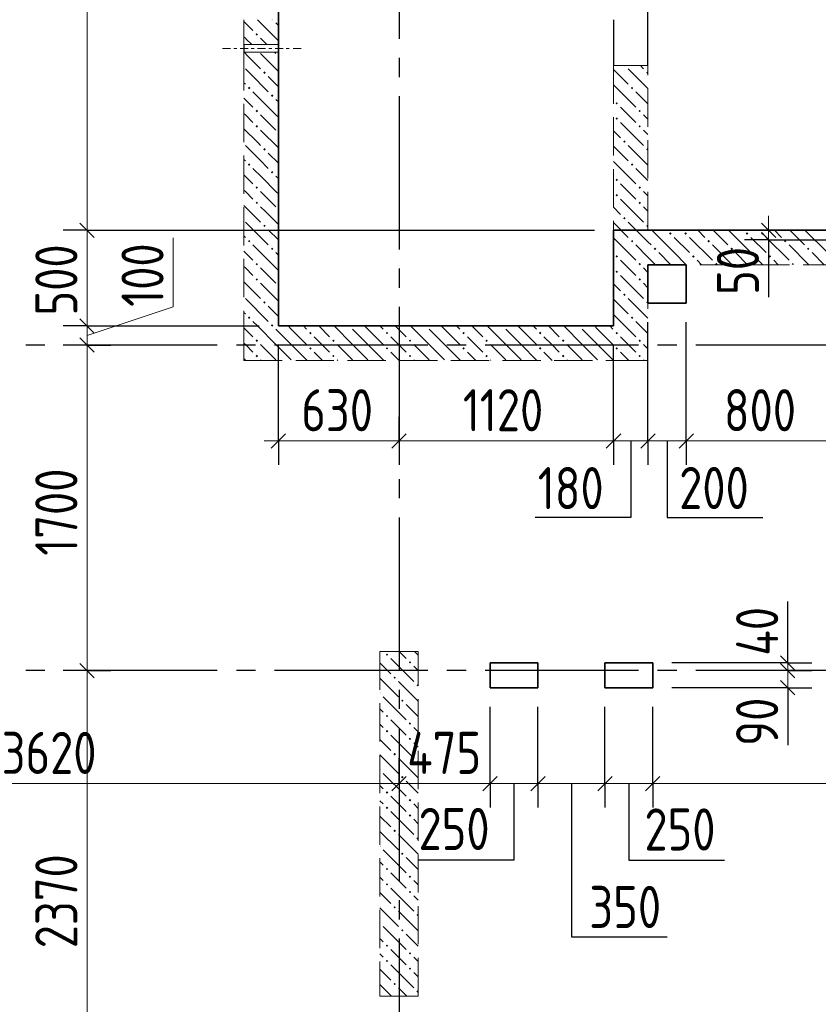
# Model space of a CAD drawing. Header units: millimetres. Extents: x 0 to 61017, y 0 to 42000.
# Tile 14 of 19: x 36778 to 40950, y 25357 to 30500. Entities that reach past the tile are written whole.
import ezdxf

# ---------------------------------------------------------------- set-up
doc = ezdxf.new("R2010")
doc.units = ezdxf.units.MM
doc.linetypes.add('______2', pattern=[270, 200, -70])
doc.linetypes.add('______5', pattern=[1100, 800, -100, 100, -100])
for name, color, linetype, lineweight in [('Standard', 7, 'Continuous', 25), ('ЖБ Пилон', 180, 'Continuous', 25), ('Макрос окна_ макрос двери', 7, 'Continuous', 18), ('Оси', 40, '______5', 18), ('Размерная выноска', 7, 'Continuous', 13)]:
    doc.layers.add(name, color=color, linetype=linetype, lineweight=lineweight)
doc.layers.add('ЖБ Перекрытие верхний уровень', color=7, linetype='Continuous', lineweight=25, true_color=0xe0e0ff)
doc.layers.add('ЖБ Стена верхний уровень', color=7, linetype='Continuous', lineweight=25, true_color=0x006e00)
doc.styles.add('GOST 2.304-81', font='txt')

msp = doc.modelspace()

# ---------------------------------------------------------------- hatches: boundary and pattern name
at = {"layer": 'ЖБ Пилон', "linetype": 'Continuous', "lineweight": 18, "transparency": 33554687}
for points in [[(38690.5, 27183.1), (38696.9, 27189.6), (38703.4, 27183.1), (38696.9, 27176.6)], [(38810.4, 27143.1), (38816.9, 27149.6), (38823.4, 27143.1), (38816.9, 27136.6)], [(38730.5, 27063.1), (38737, 27069.6), (38743.5, 27063.1), (38737, 27056.6)], [(38850.5, 27023.1), (38857, 27029.6), (38859.9, 27026.7), (38859.9, 27019.6), (38857, 27016.6)], [(38659.9, 26986.7), (38663.5, 26983.1), (38659.9, 26979.6)], [(38770.5, 26943.1), (38777, 26949.6), (38783.4, 26943.1), (38777, 26936.6)], [(38690.5, 26863.1), (38696.9, 26869.6), (38703.4, 26863.1), (38696.9, 26856.6)], [(38810.4, 26823.1), (38816.9, 26829.6), (38823.4, 26823.1), (38816.9, 26816.6)], [(38690.5, 26783.1), (38696.9, 26789.6), (38703.4, 26783.1), (38696.9, 26776.6)], [(38810.4, 26743.1), (38816.9, 26749.6), (38823.4, 26743.1), (38816.9, 26736.6)], [(38730.5, 26663.1), (38737, 26669.6), (38743.5, 26663.1), (38737, 26656.6)], [(38850.5, 26623.1), (38857, 26629.6), (38859.9, 26626.7), (38859.9, 26619.6), (38857, 26616.6)], [(38659.9, 26586.7), (38663.5, 26583.1), (38659.9, 26579.6)], [(38770.5, 26543.1), (38777, 26549.6), (38783.4, 26543.1), (38777, 26536.6)], [(38690.5, 26463.1), (38696.9, 26469.6), (38703.4, 26463.1), (38696.9, 26456.6)], [(38690.5, 26383.1), (38696.9, 26389.6), (38703.4, 26383.1), (38696.9, 26376.6)], [(38810.4, 26423.1), (38816.9, 26429.6), (38823.4, 26423.1), (38816.9, 26416.6)], [(38810.4, 26343.1), (38816.9, 26349.6), (38823.4, 26343.1), (38816.9, 26336.6)], [(38730.5, 26263.1), (38737, 26269.6), (38743.5, 26263.1), (38737, 26256.6)], [(38659.9, 26186.7), (38663.5, 26183.1), (38659.9, 26179.6)], [(38850.5, 26223.1), (38857, 26229.6), (38859.9, 26226.7), (38859.9, 26219.6), (38857, 26216.6)], [(38770.5, 26143.1), (38777, 26149.6), (38783.4, 26143.1), (38777, 26136.6)], [(38690.5, 26063.1), (38696.9, 26069.6), (38703.4, 26063.1), (38696.9, 26056.6)], [(38810.4, 26023.1), (38816.9, 26029.6), (38823.4, 26023.1), (38816.9, 26016.6)], [(38690.5, 25983.1), (38696.9, 25989.6), (38703.4, 25983.1), (38696.9, 25976.6)], [(38810.4, 25943.1), (38816.9, 25949.6), (38823.4, 25943.1), (38816.9, 25936.6)], [(38730.5, 25863.1), (38737, 25869.6), (38743.5, 25863.1), (38737, 25856.6)], [(38850.5, 25823.1), (38857, 25829.6), (38859.9, 25826.7), (38859.9, 25819.6), (38857, 25816.6)], [(38659.9, 25786.7), (38663.5, 25783.1), (38659.9, 25779.6)], [(38770.5, 25743.1), (38777, 25749.6), (38783.4, 25743.1), (38777, 25736.6)], [(38690.5, 25663.1), (38696.9, 25669.6), (38703.4, 25663.1), (38696.9, 25656.6)], [(38810.4, 25623.1), (38816.9, 25629.6), (38823.4, 25623.1), (38816.9, 25616.6)], [(38690.5, 25583.1), (38696.9, 25589.6), (38703.4, 25583.1), (38696.9, 25576.6)], [(38810.4, 25543.1), (38816.9, 25549.6), (38823.4, 25543.1), (38816.9, 25536.6)], [(38730.5, 25463.1), (38737, 25469.6), (38743.5, 25463.1), (38737, 25456.6)], [(38850.5, 25423.1), (38857, 25429.6), (38859.9, 25426.7), (38859.9, 25419.6), (38857, 25416.6)]]:
    msp.add_hatch(color=7, dxfattribs=at).paths.add_polyline_path(points, flags=16)
at = {"layer": 'ЖБ Стена верхний уровень', "linetype": 'Continuous', "lineweight": 18, "transparency": 33554687}
for points in [[(38100.3, 30500), (38096.9, 30496.6), (38093.6, 30500)], [(38010.4, 30423.1), (38016.9, 30429.6), (38023.4, 30423.1), (38016.9, 30416.6)], [(39940.3, 30260), (39937, 30256.6), (39933.6, 30260)], [(38050.5, 30223.1), (38057, 30229.6), (38063.5, 30223.1), (38057, 30216.6)], [(40050.5, 30223.1), (40057, 30229.6), (40060, 30226.6), (40060, 30219.7), (40057, 30216.6)], [(37970.5, 30143.1), (37977, 30149.6), (37983.4, 30143.1), (37977, 30136.6)], [(39970.5, 30143.1), (39977, 30149.6), (39983.4, 30143.1), (39977, 30136.6)], [(38090.5, 30103.1), (38096.9, 30109.6), (38103.4, 30103.1), (38096.9, 30096.6)], [(39890.5, 30063.1), (39896.9, 30069.6), (39903.4, 30063.1), (39896.9, 30056.6)], [(38010.4, 30023.1), (38016.9, 30029.6), (38023.4, 30023.1), (38016.9, 30016.6)], [(39890.5, 29983.1), (39896.9, 29989.6), (39903.4, 29983.1), (39896.9, 29976.6)], [(40010.4, 30023.1), (40016.9, 30029.6), (40023.4, 30023.1), (40016.9, 30016.6)], [(40010.4, 29943.1), (40016.9, 29949.6), (40023.4, 29943.1), (40016.9, 29936.6)], [(39930.5, 29863.1), (39937, 29869.6), (39943.5, 29863.1), (39937, 29856.6)], [(38050.5, 29823.1), (38057, 29829.6), (38063.5, 29823.1), (38057, 29816.6)], [(40050.5, 29823.1), (40057, 29829.6), (40060, 29826.6), (40060, 29819.7), (40057, 29816.6)], [(37970.5, 29743.1), (37977, 29749.6), (37983.4, 29743.1), (37977, 29736.6)], [(39970.5, 29743.1), (39977, 29749.6), (39983.4, 29743.1), (39977, 29736.6)], [(38090.5, 29703.1), (38096.9, 29709.6), (38103.4, 29703.1), (38096.9, 29696.6)], [(38010.4, 29623.1), (38016.9, 29629.6), (38023.4, 29623.1), (38016.9, 29616.6)], [(39890.5, 29663.1), (39896.9, 29669.6), (39903.4, 29663.1), (39896.9, 29656.6)], [(40010.4, 29623.1), (40016.9, 29629.6), (40023.4, 29623.1), (40016.9, 29616.6)], [(39890.5, 29583.1), (39896.9, 29589.6), (39903.4, 29583.1), (39896.9, 29576.6)], [(38010.4, 29543.1), (38016.9, 29549.6), (38023.4, 29543.1), (38016.9, 29536.6)], [(40010.4, 29543.1), (40016.9, 29549.6), (40023.4, 29543.1), (40016.9, 29536.6)], [(38050.5, 29423.1), (38057, 29429.6), (38063.5, 29423.1), (38057, 29416.6)], [(39930.5, 29463.1), (39937, 29469.6), (39943.5, 29463.1), (39937, 29456.6)], [(40050.5, 29423.1), (40057, 29429.6), (40060, 29426.6), (40060, 29419.7), (40057, 29416.6)], [(40170.5, 29383.1), (40177, 29389.6), (40183.4, 29383.1), (40177, 29376.6)], [(40250.5, 29383.1), (40257, 29389.6), (40263.5, 29383.1), (40257, 29376.6)], [(40570.5, 29383.1), (40577, 29389.6), (40583.4, 29383.1), (40577, 29376.6)], [(40650.5, 29383.1), (40657, 29389.6), (40663.5, 29383.1), (40657, 29376.6)], [(37970.5, 29343.1), (37977, 29349.6), (37983.4, 29343.1), (37977, 29336.6)], [(39970.5, 29343.1), (39977, 29349.6), (39983.4, 29343.1), (39977, 29336.6)], [(40370.5, 29343.1), (40377, 29349.6), (40383.4, 29343.1), (40377, 29336.6)], [(40770.5, 29343.1), (40777, 29349.6), (40783.4, 29343.1), (40777, 29336.6)], [(38090.5, 29303.1), (38096.9, 29309.6), (38103.4, 29303.1), (38096.9, 29296.6)], [(39890.5, 29263.1), (39896.9, 29269.6), (39903.4, 29263.1), (39896.9, 29256.6)], [(40090.5, 29303.1), (40096.9, 29309.6), (40103.4, 29303.1), (40096.9, 29296.6)], [(40290.5, 29263.1), (40296.9, 29269.6), (40303.4, 29263.1), (40296.9, 29256.6)], [(40490.5, 29303.1), (40496.9, 29309.6), (40503.4, 29303.1), (40496.9, 29296.6)], [(40690.5, 29263.1), (40696.9, 29269.6), (40703.4, 29263.1), (40696.9, 29256.6)], [(40890.5, 29303.1), (40896.9, 29309.6), (40903.4, 29303.1), (40896.9, 29296.6)], [(38010.4, 29223.1), (38016.9, 29229.6), (38023.4, 29223.1), (38016.9, 29216.6)], [(40010.4, 29223.1), (40016.9, 29229.6), (40023.4, 29223.1), (40016.9, 29216.6)], [(40410.4, 29223.1), (40416.9, 29229.6), (40423.4, 29223.1), (40420.3, 29220), (40413.6, 29220)], [(40810.4, 29223.1), (40816.9, 29229.6), (40823.4, 29223.1), (40820.3, 29220), (40813.6, 29220)], [(39890.5, 29183.1), (39896.9, 29189.6), (39903.4, 29183.1), (39896.9, 29176.6)], [(38010.4, 29143.1), (38016.9, 29149.6), (38023.4, 29143.1), (38016.9, 29136.6)], [(40010.4, 29143.1), (40016.9, 29149.6), (40023.4, 29143.1), (40016.9, 29136.6)], [(39930.5, 29063.1), (39937, 29069.6), (39943.5, 29063.1), (39937, 29056.6)], [(38050.5, 29023.1), (38057, 29029.6), (38063.5, 29023.1), (38057, 29016.6)], [(40050.5, 29023.1), (40057, 29029.6), (40060, 29026.6), (40060, 29019.7), (40057, 29016.6)], [(37970.5, 28943.1), (37977, 28949.6), (37983.4, 28943.1), (37977, 28936.6)], [(38090.5, 28903.1), (38096.9, 28909.6), (38103.4, 28903.1), (38100.3, 28900), (38093.6, 28900)], [(39970.5, 28943.1), (39977, 28949.6), (39983.4, 28943.1), (39977, 28936.6)], [(38100.3, 28900), (38096.9, 28896.6), (38093.6, 28900)], [(38290.5, 28863.1), (38296.9, 28869.6), (38303.4, 28863.1), (38296.9, 28856.6)], [(38500.3, 28900), (38496.9, 28896.6), (38493.6, 28900)], [(38690.5, 28863.1), (38696.9, 28869.6), (38703.4, 28863.1), (38696.9, 28856.6)], [(38900.3, 28900), (38896.9, 28896.6), (38893.6, 28900)], [(39090.5, 28863.1), (39096.9, 28869.6), (39103.4, 28863.1), (39096.9, 28856.6)], [(39300.3, 28900), (39296.9, 28896.6), (39293.6, 28900)], [(39490.5, 28863.1), (39496.9, 28869.6), (39503.4, 28863.1), (39496.9, 28856.6)], [(39700.3, 28900), (39696.9, 28896.6), (39693.6, 28900)], [(39890.5, 28863.1), (39896.9, 28869.6), (39903.4, 28863.1), (39896.9, 28856.6)], [(38010.4, 28823.1), (38016.9, 28829.6), (38023.4, 28823.1), (38016.9, 28816.6)], [(38410.4, 28823.1), (38416.9, 28829.6), (38423.4, 28823.1), (38416.9, 28816.6)], [(38810.4, 28823.1), (38816.9, 28829.6), (38823.4, 28823.1), (38816.9, 28816.6)], [(39210.4, 28823.1), (39216.9, 28829.6), (39223.4, 28823.1), (39216.9, 28816.6)], [(39610.4, 28823.1), (39616.9, 28829.6), (39623.4, 28823.1), (39616.9, 28816.6)], [(40010.4, 28823.1), (40016.9, 28829.6), (40023.4, 28823.1), (40016.9, 28816.6)], [(38290.5, 28783.1), (38296.9, 28789.6), (38303.4, 28783.1), (38296.9, 28776.6)], [(38690.5, 28783.1), (38696.9, 28789.6), (38703.4, 28783.1), (38696.9, 28776.6)], [(39090.5, 28783.1), (39096.9, 28789.6), (39103.4, 28783.1), (39096.9, 28776.6)], [(39490.5, 28783.1), (39496.9, 28789.6), (39503.4, 28783.1), (39496.9, 28776.6)], [(39890.5, 28783.1), (39896.9, 28789.6), (39903.4, 28783.1), (39896.9, 28776.6)], [(38010.4, 28743.1), (38016.9, 28749.6), (38023.4, 28743.1), (38016.9, 28736.6)], [(38410.4, 28743.1), (38416.9, 28749.6), (38423.4, 28743.1), (38416.9, 28736.6)], [(38810.4, 28743.1), (38816.9, 28749.6), (38823.4, 28743.1), (38816.9, 28736.6)], [(39210.4, 28743.1), (39216.9, 28749.6), (39223.4, 28743.1), (39216.9, 28736.6)], [(39610.4, 28743.1), (39616.9, 28749.6), (39623.4, 28743.1), (39616.9, 28736.6)], [(40010.4, 28743.1), (40016.9, 28749.6), (40023.4, 28743.1), (40016.9, 28736.6)]]:
    msp.add_hatch(color=7, dxfattribs=at).paths.add_polyline_path(points, flags=16)
h = msp.add_hatch(color=7, dxfattribs=at)
h.paths.add_polyline_path([(38012.4, 29945.1), (38012.9, 29940.7), (38016.9, 29936.6), (38023.4, 29943.1), (38016.9, 29949.6)])
h.paths.add_polyline_path([(38010.4, 29943.1), (38012.4, 29945.1), (38012.9, 29940.7)], flags=16)

# ---------------------------------------------------------------- linework, layer by layer
at = {"layer": 'Standard', "color": 7, "linetype": 'Continuous', "lineweight": 13, "transparency": 33554687}
for p, q in [((37130, 33340), (37130, 29400)), ((40689.8, 29400), (40689.8, 29475)), ((37130, 29400), (37130, 28900)), ((40689.8, 29400), (40689.8, 29350)), ((37580, 29000), (37580, 29359.7)), ((40689.8, 29350), (40689.8, 29275)), ((37130, 28850), (37580, 29000)), ((37130, 28900), (37130, 28800)), ((37130, 28800), (37130, 27100)), ((38130, 28300), (38055, 28300)), ((38760, 28300), (39880, 28300)), ((39880, 28300), (40060, 28300)), ((40060, 28300), (40260, 28300)), ((40260, 28300), (41060, 28300)), ((40790.2, 27140), (40790.2, 27215)), ((40790.2, 27140), (40790.2, 27100)), ((37130, 27100), (37130, 24730)), ((40790.2, 27010), (40790.2, 26935)), ((35140, 26510), (38760, 26510)), ((38760, 26510), (39235, 26510)), ((39235, 26510), (39485, 26510)), ((39485, 26510), (39835, 26510)), ((39835, 26510), (40085, 26510)), ((40085, 26510), (42380, 26510))]:
    msp.add_line(p, q, dxfattribs=at)
at = {"layer": 'Standard', "color": 7, "linetype": 'Continuous', "lineweight": 25, "transparency": 33554687}
for p, q in [((37092.5, 29437.5), (37167.5, 29362.5)), ((40652.3, 29437.5), (40727.3, 29362.5)), ((40652.3, 29387.5), (40727.3, 29312.5)), ((37092.5, 28937.5), (37167.5, 28862.5)), ((37092.5, 28837.5), (37167.5, 28762.5)), ((38092.5, 28262.5), (38167.5, 28337.5)), ((38722.5, 28262.5), (38797.5, 28337.5)), ((39842.5, 28262.5), (39917.5, 28337.5)), ((40022.5, 28262.5), (40097.5, 28337.5)), ((40222.5, 28262.5), (40297.5, 28337.5)), ((40752.7, 27177.5), (40827.7, 27102.5)), ((37092.5, 27137.5), (37167.5, 27062.5)), ((40752.7, 27137.5), (40827.7, 27062.5)), ((40752.7, 27047.5), (40827.7, 26972.5)), ((38722.5, 26472.5), (38797.5, 26547.5)), ((39197.5, 26472.5), (39272.5, 26547.5)), ((39447.5, 26472.5), (39522.5, 26547.5)), ((39797.5, 26472.5), (39872.5, 26547.5)), ((40047.5, 26472.5), (40122.5, 26547.5))]:
    msp.add_line(p, q, dxfattribs=at)
at = {"layer": 'Standard', "color": 251, "linetype": 'Continuous', "lineweight": -3, "true_color": 0x656565, "transparency": 33554687}
for p, q in [((37130, 29400), (37005, 29400)), ((37130, 29400), (37255, 29400)), ((40689.8, 29400), (40564.8, 29400)), ((40689.8, 29400), (40814.8, 29400)), ((40689.8, 29400), (41155, 29400)), ((40689.8, 29350), (40564.8, 29350)), ((40689.8, 29350), (40814.8, 29350)), ((37130, 28900), (37005, 28900)), ((37130, 28900), (37255, 28900)), ((37130, 28900), (38030, 28900)), ((37130, 28800), (37005, 28800)), ((37130, 28800), (37255, 28800)), ((37130, 28800), (37207.6, 28800)), ((38130, 28300), (38130, 28800)), ((38130, 28300), (38130, 28425)), ((38760, 28300), (38760, 28425)), ((39880, 28300), (39880, 28425)), ((40060, 28300), (40060, 28425)), ((40260, 28300), (40260, 28425)), ((38130, 28300), (38130, 28175)), ((38760, 28300), (38760, 28175)), ((38760, 28300), (38760, 28300)), ((39880, 28300), (39880, 28175)), ((40060, 28300), (40060, 28175)), ((40260, 28300), (40260, 28175)), ((40790.2, 27140), (40665.2, 27140)), ((40790.2, 27140), (40915.2, 27140)), ((37130, 27100), (37005, 27100)), ((37130, 27100), (37255, 27100)), ((37130, 27100), (37149.1, 27100)), ((40790.2, 27100), (40665.2, 27100)), ((40790.2, 27100), (40915.2, 27100)), ((40790.2, 27100), (40790.2, 27100)), ((40790.2, 27010), (40665.2, 27010)), ((40790.2, 27010), (40915.2, 27010)), ((38760, 26510), (38760, 26635)), ((39235, 26510), (39235, 26635)), ((39485, 26510), (39485, 26635)), ((39835, 26510), (39835, 26635)), ((40085, 26510), (40085, 26635)), ((38760, 26510), (38760, 26385)), ((38760, 26510), (38760, 26510)), ((39235, 26510), (39235, 26385)), ((39485, 26510), (39485, 26385)), ((39835, 26510), (39835, 26385)), ((40085, 26510), (40085, 26385))]:
    msp.add_line(p, q, dxfattribs=at)
for points in [[(37130, 29400), (37538.5, 29400), (37538.5, 29400), (39780, 29400)], [(40689.8, 29350), (41136, 29350), (41136, 29350), (41155, 29350)], [(40060, 28300), (40060, 28317), (40060, 28317), (40060, 28317), (40060, 28317), (40060, 28317), (40060, 28317), (40060, 28321.8), (40060, 28321.8), (40060, 28920)], [(40260, 28300), (40260, 28317), (40260, 28317), (40260, 28317), (40260, 28317), (40260, 28317), (40260, 28317), (40260, 28322.3), (40260, 28322.3), (40260, 28920)], [(39880, 28300), (39880, 28317), (39880, 28317), (39880, 28317), (39880, 28317), (39880, 28317), (39880, 28317), (39880, 28321.3), (39880, 28321.3), (39880, 28800)], [(40790.2, 27140), (40773.2, 27140), (40773.2, 27140), (40185, 27140)], [(40790.2, 27010), (40773.2, 27010), (40773.2, 27010), (40185, 27010)], [(39235, 26510), (39235, 26527), (39235, 26527), (39235, 26527), (39235, 26527), (39235, 26910)], [(39485, 26510), (39485, 26527), (39485, 26527), (39485, 26527), (39485, 26527), (39485, 26910)], [(39835, 26510), (39835, 26527), (39835, 26527), (39835, 26527), (39835, 26527), (39835, 26910)], [(40085, 26510), (40085, 26527), (40085, 26527), (40085, 26527), (40085, 26527), (40085, 26910)]]:
    msp.add_lwpolyline(points, dxfattribs=at)
at = {"layer": 'Standard', "color": 7, "linetype": 'Continuous', "lineweight": 13, "transparency": 33554687}
for points in [[(38130, 28300), (38257.8, 28300), (38257.8, 28300), (38328.9, 28300), (38328.9, 28300), (38430.9, 28300), (38430.9, 28300), (38527.7, 28300), (38527.7, 28300), (38602.2, 28300), (38602.2, 28300), (38760, 28300)], [(40790.2, 27100), (40790.2, 27098.7), (40790.2, 27098.7), (40790.2, 27010)]]:
    msp.add_lwpolyline(points, dxfattribs=at)
at = {"layer": 'ЖБ Перекрытие верхний уровень', "color": 7, "linetype": 'Continuous', "lineweight": 35, "transparency": 33554687}
for p, q in [((38130, 28900), (38130, 33340)), ((41255, 29400), (39880, 29400)), ((39880, 29400), (39880, 28900)), ((40260, 29220), (40060, 29220)), ((40060, 29220), (40060, 29020)), ((40260, 29020), (40260, 29220)), ((40060, 29020), (40260, 29020)), ((39880, 28900), (38130, 28900)), ((39485, 27140), (39235, 27140)), ((39235, 27140), (39235, 27010)), ((39485, 27010), (39485, 27140)), ((40085, 27140), (39835, 27140)), ((39835, 27140), (39835, 27010)), ((40085, 27010), (40085, 27140)), ((39235, 27010), (39485, 27010)), ((39835, 27010), (40085, 27010))]:
    msp.add_line(p, q, dxfattribs=at)
at = {"layer": 'ЖБ Пилон', "color": 253, "linetype": '______2', "lineweight": 13, "true_color": 0xa0a0a0, "transparency": 33554687}
for p, q in [((38659.9, 27200), (38659.9, 25400)), ((38859.9, 27200), (38659.9, 27200)), ((38859.9, 25400), (38859.9, 27200)), ((38659.9, 25400), (38859.9, 25400))]:
    msp.add_line(p, q, dxfattribs=at)
at = {"layer": 'ЖБ Пилон', "color": 9, "linetype": 'Continuous', "lineweight": 18, "true_color": 0xc7c7c7, "transparency": 33554687}
for p, q in [((38716.9, 27163.1), (38837, 27043.1)), ((38796.9, 27163.1), (38760.1, 27200)), ((38840.1, 27200), (38859.9, 27180.2)), ((38659.9, 27140.1), (38716.9, 27083.1)), ((38837, 27123.1), (38859.9, 27100.2)), ((38659.9, 27060.2), (38757, 26963.1)), ((38757, 27043.1), (38859.9, 26940.2)), ((38677, 26963.1), (38796.9, 26843.1)), ((38659.9, 26900.2), (38677, 26883.1)), ((38859.9, 26860.2), (38796.9, 26923.1)), ((38659.9, 26820.2), (38677, 26803.1)), ((38757, 26803.1), (38716.9, 26843.1)), ((38796.9, 26763.1), (38757, 26803.1)), ((38837, 26803.1), (38859.9, 26780.2)), ((38716.9, 26763.1), (38837, 26643.1)), ((38659.9, 26740.1), (38716.9, 26683.1)), ((38837, 26723.1), (38859.9, 26700.2)), ((38659.9, 26660.2), (38757, 26563.1)), ((38757, 26643.1), (38859.9, 26540.2)), ((38677, 26563.1), (38796.9, 26443.1)), ((38659.9, 26500.2), (38677, 26483.1)), ((38859.9, 26460.2), (38796.9, 26523.1)), ((38757, 26403.1), (38716.9, 26443.1)), ((38659.9, 26420.2), (38677, 26403.1)), ((38796.9, 26363.1), (38757, 26403.1)), ((38837, 26403.1), (38859.9, 26380.2)), ((38659.9, 26340.1), (38716.9, 26283.1)), ((38716.9, 26363.1), (38837, 26243.1)), ((38837, 26323.1), (38859.9, 26300.2)), ((38659.9, 26260.2), (38757, 26163.1)), ((38757, 26243.1), (38859.9, 26140.2)), ((38677, 26163.1), (38796.9, 26043.1)), ((38659.9, 26100.2), (38677, 26083.1)), ((38859.9, 26060.2), (38796.9, 26123.1)), ((38757, 26003.1), (38716.9, 26043.1)), ((38659.9, 26020.2), (38677, 26003.1)), ((38796.9, 25963.1), (38757, 26003.1)), ((38837, 26003.1), (38859.9, 25980.2)), ((38659.9, 25940.1), (38716.9, 25883.1)), ((38716.9, 25963.1), (38837, 25843.1)), ((38837, 25923.1), (38859.9, 25900.2)), ((38659.9, 25860.2), (38757, 25763.1)), ((38757, 25843.1), (38859.9, 25740.2)), ((38677, 25763.1), (38796.9, 25643.1)), ((38859.9, 25660.2), (38796.9, 25723.1)), ((38659.9, 25700.2), (38677, 25683.1)), ((38659.9, 25620.2), (38677, 25603.1)), ((38757, 25603.1), (38716.9, 25643.1)), ((38716.9, 25563.1), (38837, 25443.1)), ((38796.9, 25563.1), (38757, 25603.1)), ((38837, 25603.1), (38859.9, 25580.2)), ((38659.9, 25540.1), (38716.9, 25483.1)), ((38837, 25523.1), (38859.9, 25500.2)), ((38659.9, 25460.2), (38720.1, 25400)), ((38757, 25443.1), (38800.1, 25400))]:
    msp.add_line(p, q, dxfattribs=at)
at = {"layer": 'ЖБ Стена верхний уровень', "color": 251, "linetype": '______2', "lineweight": 13, "true_color": 0x656565, "transparency": 33554687}
for p, q in [((37950, 30500), (37950, 30370)), ((38130, 30370), (38130, 30500)), ((38130, 30370), (37950, 30370)), ((38130, 30370), (37950, 30370)), ((37950, 30330), (38130, 30330)), ((37950, 30330), (38130, 30330)), ((37950, 30330), (37950, 28900)), ((38130, 28900), (38130, 30330)), ((39880, 30260), (40060, 30260)), ((39880, 30260), (39880, 28900)), ((40060, 29400), (40060, 30260)), ((41155, 29400), (40060, 29400)), ((40060, 28720), (40060, 29220)), ((40060, 29220), (42590, 29220)), ((37950, 28900), (37950, 28720)), ((39880, 28900), (38130, 28900)), ((37950, 28720), (39880, 28720)), ((39880, 28720), (40060, 28720))]:
    msp.add_line(p, q, dxfattribs=at)
at = {"layer": 'ЖБ Стена верхний уровень', "color": 9, "linetype": 'Continuous', "lineweight": 18, "true_color": 0xc7c7c7, "transparency": 33554687}
for p, q in [((38116.9, 30403.1), (38020.1, 30500)), ((38116.9, 30483.1), (38130, 30470.1)), ((37957, 30403.1), (37950, 30410.1)), ((38037, 30403.1), (38070.1, 30370)), ((38116.9, 30403.1), (38130, 30390.1)), ((38037, 30323.1), (38130, 30230.1)), ((38110.1, 30330), (38116.9, 30323.1)), ((39957, 30243.1), (40060, 30140.1)), ((40020.1, 30260), (40037, 30243.1)), ((38130, 30150.1), (38077, 30203.1)), ((39880, 30240.1), (39957, 30163.1)), ((37950, 30170.1), (37957, 30163.1)), ((39880, 30160.1), (39996.9, 30043.1)), ((37950, 30090.1), (37996.9, 30043.1)), ((38116.9, 30003.1), (37996.9, 30123.1)), ((40060, 30060.1), (39996.9, 30123.1)), ((38116.9, 30083.1), (38130, 30070.1)), ((39957, 30003.1), (39916.9, 30043.1)), ((37957, 30003.1), (37950, 30010.1)), ((37996.9, 29963.1), (37957, 30003.1)), ((38037, 30003.1), (38116.9, 29923.1)), ((38116.9, 30003.1), (38130, 29990.1)), ((39996.9, 29963.1), (39957, 30003.1)), ((40037, 30003.1), (40060, 29980.1)), ((39916.9, 29963.1), (40037, 29843.1)), ((38037, 29923.1), (38130, 29830.1)), ((39880, 29920.1), (39916.9, 29883.1)), ((40037, 29923.1), (40060, 29900.1)), ((39880, 29840.1), (39957, 29763.1)), ((39957, 29843.1), (40060, 29740.1)), ((38130, 29750.1), (38077, 29803.1)), ((37950, 29770.1), (37957, 29763.1)), ((39880, 29760.1), (39996.9, 29643.1)), ((37950, 29690.1), (37996.9, 29643.1)), ((38116.9, 29683.1), (38130, 29670.1)), ((40060, 29660.1), (39996.9, 29723.1)), ((39957, 29603.1), (39916.9, 29643.1)), ((37957, 29603.1), (37950, 29610.1)), ((37996.9, 29563.1), (37957, 29603.1)), ((38116.9, 29603.1), (38130, 29590.1)), ((39996.9, 29563.1), (39957, 29603.1)), ((40037, 29603.1), (40060, 29580.1)), ((37950, 29530.1), (38037, 29443.1)), ((39916.9, 29563.1), (40037, 29443.1)), ((40037, 29523.1), (40060, 29500.1)), ((39880, 29520.1), (39916.9, 29483.1)), ((37957, 29443.1), (38077, 29323.1)), ((39880, 29440.1), (39957, 29363.1)), ((39957, 29443.1), (40060, 29340.1)), ((37950, 29370.1), (37957, 29363.1)), ((38130, 29350.1), (38077, 29403.1)), ((40196.9, 29283.1), (40080.1, 29400)), ((40320.1, 29400), (40357, 29363.1)), ((40400.1, 29400), (40477, 29323.1)), ((40596.9, 29283.1), (40480.1, 29400)), ((40720.1, 29400), (40757, 29363.1)), ((40800.1, 29400), (40877, 29323.1)), ((40996.9, 29283.1), (40880.1, 29400)), ((39880, 29360.1), (39996.9, 29243.1)), ((40060, 29260.1), (39996.9, 29323.1)), ((40060, 29340.1), (40077, 29323.1)), ((40196.9, 29363.1), (40277, 29283.1)), ((40277, 29363.1), (40396.9, 29243.1)), ((40500.1, 29220), (40396.9, 29323.1)), ((40596.9, 29363.1), (40677, 29283.1)), ((40677, 29363.1), (40796.9, 29243.1)), ((40900.1, 29220), (40796.9, 29323.1)), ((37950, 29290.1), (37996.9, 29243.1)), ((38116.9, 29283.1), (38130, 29270.1)), ((40116.9, 29283.1), (40180.1, 29220)), ((40196.9, 29283.1), (40260.1, 29220)), ((40516.9, 29283.1), (40580.1, 29220)), ((40596.9, 29283.1), (40660.1, 29220)), ((40916.9, 29283.1), (40980.1, 29220)), ((39957, 29203.1), (39916.9, 29243.1)), ((40100.1, 29220), (40060, 29260.1)), ((40340.1, 29220), (40316.9, 29243.1)), ((40740.1, 29220), (40716.9, 29243.1)), ((37957, 29203.1), (37950, 29210.1)), ((37996.9, 29163.1), (37957, 29203.1)), ((38116.9, 29203.1), (38130, 29190.1)), ((39916.9, 29163.1), (40037, 29043.1)), ((39996.9, 29163.1), (39957, 29203.1)), ((40037, 29203.1), (40060, 29180.1)), ((37950, 29130.1), (38037, 29043.1)), ((39880, 29120.1), (39916.9, 29083.1)), ((40037, 29123.1), (40060, 29100.1)), ((37957, 29043.1), (38077, 28923.1)), ((39880, 29040.1), (39957, 28963.1)), ((39957, 29043.1), (40060, 28940.1)), ((37950, 28970.1), (37957, 28963.1)), ((39880, 28960.1), (39996.9, 28843.1)), ((38020.1, 28900), (37996.9, 28923.1)), ((40060, 28860.1), (39996.9, 28923.1)), ((37950, 28890.1), (37996.9, 28843.1)), ((38116.9, 28803.1), (38020.1, 28900)), ((38116.9, 28883.1), (38196.9, 28803.1)), ((38196.9, 28883.1), (38180.1, 28900)), ((38196.9, 28883.1), (38277, 28803.1)), ((38260.1, 28900), (38277, 28883.1)), ((38340.1, 28900), (38396.9, 28843.1)), ((38516.9, 28803.1), (38420.1, 28900)), ((38516.9, 28883.1), (38596.9, 28803.1)), ((38596.9, 28883.1), (38580.1, 28900)), ((38596.9, 28883.1), (38677, 28803.1)), ((38660.1, 28900), (38677, 28883.1)), ((38740.1, 28900), (38796.9, 28843.1)), ((38916.9, 28803.1), (38820.1, 28900)), ((38916.9, 28883.1), (38996.9, 28803.1)), ((38996.9, 28883.1), (38980.1, 28900)), ((38996.9, 28883.1), (39077, 28803.1)), ((39060.1, 28900), (39077, 28883.1)), ((39140.1, 28900), (39196.9, 28843.1)), ((39316.9, 28803.1), (39220.1, 28900)), ((39316.9, 28883.1), (39396.9, 28803.1)), ((39396.9, 28883.1), (39380.1, 28900)), ((39396.9, 28883.1), (39477, 28803.1)), ((39460.1, 28900), (39477, 28883.1)), ((39540.1, 28900), (39596.9, 28843.1)), ((39716.9, 28803.1), (39620.1, 28900)), ((39716.9, 28883.1), (39796.9, 28803.1)), ((39796.9, 28883.1), (39780.1, 28900)), ((39796.9, 28883.1), (39877, 28803.1)), ((39860.1, 28900), (39877, 28883.1)), ((37957, 28803.1), (37950, 28810.1)), ((37996.9, 28763.1), (37957, 28803.1)), ((38037, 28803.1), (38116.9, 28723.1)), ((38116.9, 28803.1), (38196.9, 28723.1)), ((38196.9, 28803.1), (38280.1, 28720)), ((38357, 28803.1), (38316.9, 28843.1)), ((38396.9, 28763.1), (38357, 28803.1)), ((38437, 28803.1), (38516.9, 28723.1)), ((38516.9, 28803.1), (38596.9, 28723.1)), ((38596.9, 28803.1), (38680.1, 28720)), ((38757, 28803.1), (38716.9, 28843.1)), ((38796.9, 28763.1), (38757, 28803.1)), ((38837, 28803.1), (38916.9, 28723.1)), ((38916.9, 28803.1), (38996.9, 28723.1)), ((38996.9, 28803.1), (39080.1, 28720)), ((39157, 28803.1), (39116.9, 28843.1)), ((39196.9, 28763.1), (39157, 28803.1)), ((39237, 28803.1), (39316.9, 28723.1)), ((39316.9, 28803.1), (39396.9, 28723.1)), ((39396.9, 28803.1), (39480.1, 28720)), ((39557, 28803.1), (39516.9, 28843.1)), ((39596.9, 28763.1), (39557, 28803.1)), ((39637, 28803.1), (39716.9, 28723.1)), ((39716.9, 28803.1), (39796.9, 28723.1)), ((39796.9, 28803.1), (39880, 28720.1)), ((39957, 28803.1), (39916.9, 28843.1)), ((39996.9, 28763.1), (39957, 28803.1)), ((40037, 28803.1), (40060, 28780.1)), ((38316.9, 28763.1), (38360.1, 28720)), ((38716.9, 28763.1), (38760.1, 28720)), ((39116.9, 28763.1), (39160.1, 28720)), ((39516.9, 28763.1), (39560.1, 28720)), ((39916.9, 28763.1), (39960.1, 28720)), ((37950, 28730.1), (37960.1, 28720)), ((38037, 28723.1), (38040.1, 28720)), ((38437, 28723.1), (38440.1, 28720)), ((38837, 28723.1), (38840.1, 28720)), ((39237, 28723.1), (39240.1, 28720)), ((39637, 28723.1), (39640.1, 28720)), ((39880, 28720.1), (39880.1, 28720)), ((40037, 28723.1), (40040.1, 28720))]:
    msp.add_line(p, q, dxfattribs=at)
for points in [[(37950, 30490.1), (37951.3, 30488.8), (37951.3, 30488.8), (37996.9, 30443.1)], [(37990.1, 30370), (37961.4, 30398.7), (37961.4, 30398.7), (37957, 30403.1)], [(37950.1, 30330), (37971.5, 30308.5), (37971.5, 30308.5), (38037, 30243.1)], [(37957, 30243.1), (37981.7, 30218.4), (37981.7, 30218.4), (38077, 30123.1)], [(37950, 29930.1), (38022.2, 29857.8), (38022.2, 29857.8), (38037, 29843.1)], [(37957, 29843.1), (38032.4, 29767.7), (38032.4, 29767.7), (38077, 29723.1)], [(38116.9, 29603.1), (38042.5, 29677.6), (38042.5, 29677.6), (37996.9, 29723.1)], [(38037, 29603.1), (38052.7, 29587.4), (38052.7, 29587.4), (38116.9, 29523.1)], [(38037, 29523.1), (38062.8, 29497.3), (38062.8, 29497.3), (38130, 29430.1)], [(38116.9, 29203.1), (38093.2, 29226.9), (38093.2, 29226.9), (37996.9, 29323.1)], [(38037, 29203.1), (38103.4, 29136.7), (38103.4, 29136.7), (38116.9, 29123.1)], [(38037, 29123.1), (38113.5, 29046.6), (38113.5, 29046.6), (38130, 29030.1)], [(38130, 28950.1), (38123.6, 28956.4), (38123.6, 28956.4), (38077, 29003.1)]]:
    msp.add_lwpolyline(points, dxfattribs=at)
at = {"layer": 'ЖБ Стена верхний уровень', "color": 251, "linetype": '______2', "lineweight": 13, "true_color": 0x656565, "transparency": 33554687}
for points in [[(37880.2, 30350), (37838.4, 30350), (37880.2, 30350)], [(37880.2, 30350), (37838.4, 30350), (37880.2, 30350)], [(37896.8, 30350), (37913, 30350), (37896.8, 30350)], [(37896.8, 30350), (37913, 30350), (37896.8, 30350)], [(37972, 30350), (37930.2, 30350), (37972, 30350)], [(37972, 30350), (37930.2, 30350), (37972, 30350)], [(37987.5, 30350), (38003.8, 30350), (37987.5, 30350)], [(37987.5, 30350), (38003.8, 30350), (37987.5, 30350)], [(38062.5, 30350), (38020.7, 30350), (38062.5, 30350)], [(38062.5, 30350), (38020.7, 30350), (38062.5, 30350)], [(38079, 30350), (38095.3, 30350), (38079, 30350)], [(38079, 30350), (38095.3, 30350), (38079, 30350)], [(38154.3, 30350), (38112.5, 30350), (38154.3, 30350)], [(38154.3, 30350), (38112.5, 30350), (38154.3, 30350)], [(38169.8, 30350), (38186.1, 30350), (38169.8, 30350)], [(38169.8, 30350), (38186.1, 30350), (38169.8, 30350)], [(38248.8, 30350), (38207, 30350), (38248.8, 30350)], [(38248.8, 30350), (38207, 30350), (38248.8, 30350)]]:
    msp.add_lwpolyline(points, dxfattribs=at)
at = {"layer": 'Макрос окна_ макрос двери', "color": 7, "linetype": 'Continuous', "lineweight": -3, "transparency": 33554687}
for p, q in [((40060, 30260), (40060, 30660)), ((39880, 30500), (39880, 30260)), ((37950, 30370), (37950, 30330)), ((37950, 30370), (37950, 30330)), ((38130, 30330), (38130, 30370)), ((38130, 30330), (38130, 30370))]:
    msp.add_line(p, q, dxfattribs=at)
at = {"layer": 'Оси', "color": 8, "linetype": '______5', "lineweight": -3, "transparency": 33554687}
for p, q in [((38760, 38900), (38760, 16970)), ((49910, 28800), (4600, 28800)), ((49910, 27100), (4600, 27100))]:
    msp.add_line(p, q, dxfattribs=at)
at = {"layer": 'Размерная выноска', "color": 7, "linetype": 'Continuous', "lineweight": 25, "transparency": 33554687}
for p, q in [((40689.8, 29350), (40689.8, 29050)), ((40790.2, 27140), (40790.2, 27460)), ((40790.2, 27010), (40790.2, 26710))]:
    msp.add_line(p, q, dxfattribs=at)
for points in [[(39970, 28300), (39970, 27900), (39470, 27900)], [(40160, 28300), (40160, 27900), (40660, 27900)], [(39360, 26510), (39360, 26110), (38860, 26110)], [(39660, 26510), (39660, 25710), (40160, 25710)], [(39960, 26510), (39960, 26110), (40460, 26110)]]:
    msp.add_lwpolyline(points, dxfattribs=at)

# ---------------------------------------------------------------- texts
at = {"layer": 'Standard', "color": 7, "linetype": 'Continuous', "lineweight": 25, "transparency": 33554687, "char_height": 220, "attachment_point": 7, "rotation": 90, "style": 'GOST 2.304-81'}
for s, insert, width in [('100', (37530, 29000), 485.079), ('500', (37080, 28954.5), 516.396), ('50', (40639.8, 29062.2), 375.729), ('1700', (37080, 27699.8), 625.741), ('40', (40740.2, 27177.5), 391.311), ('90', (40740.2, 26706.6), 391.311), ('2370', (37080, 25649.2), 657.052)]:
    msp.add_mtext(s, dxfattribs=dict(at, insert=insert, width=width))
at = {"layer": 'Standard', "color": 7, "linetype": 'Continuous', "lineweight": 25, "transparency": 33554687, "char_height": 220, "attachment_point": 7, "style": 'GOST 2.304-81'}
for s, insert, width in [('630', (38249.5, 28350), 516.396), ('1120', (39093.2, 28350), 578.848), ('800', (40456.7, 28350), 531.96), ('180', (39484.6, 27943), 485.085), ('200', (40222.9, 27943.7), 531.967), ('3620', (36684.2, 26560), 657.052), ('475', (38802.1, 26560), 516.396), ('250', (38861.4, 26162.5), 516.396), ('250', (40041.3, 26160), 516.396), ('350', (39753.5, 25755.1), 500.814)]:
    msp.add_mtext(s, dxfattribs=dict(at, insert=insert, width=width))

doc.saveas('drawing.dxf')
